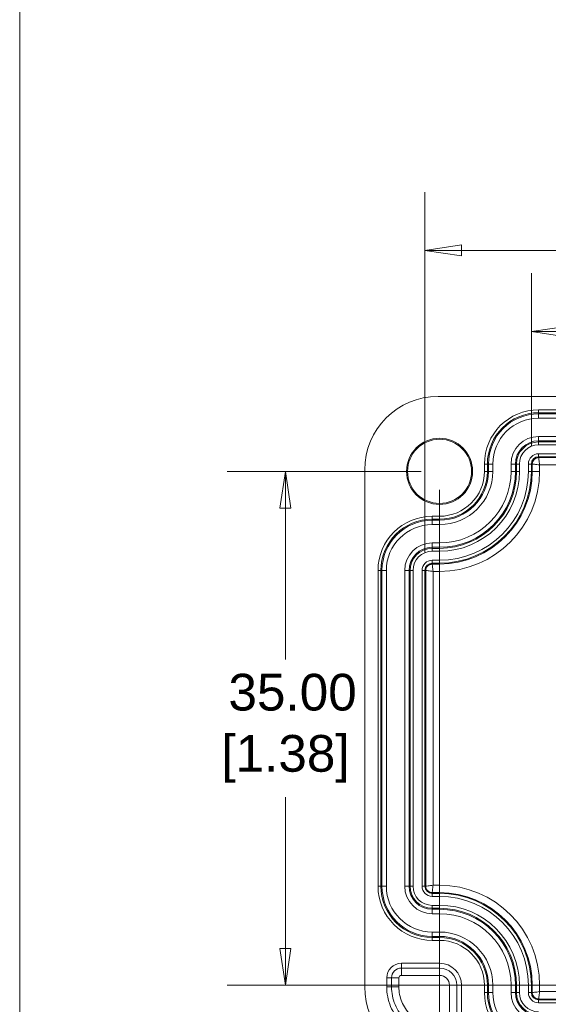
# Model space of a CAD drawing. Header units: millimetres. Extents: x 7 to 342, y 7 to 263.
# Tile 2 of 31: x 11 to 47, y 45 to 112. Entities that reach past the tile are written whole.
import ezdxf

# ---------------------------------------------------------------- set-up
doc = ezdxf.new("R2010")
doc.units = ezdxf.units.MM
doc.header["$LTSCALE"] = 1.25
for name, color, linetype, lineweight in [('Dimension (ANSI)', 7, 'Continuous', 9), ('Sketch Geometry (ANSI)', 7, 'Continuous', 9), ('Visible (ANSI)', 7, 'Continuous', 9), ('Visible Narrow (ANSI)', 7, 'Continuous', 9)]:
    doc.layers.add(name, color=color, linetype=linetype, lineweight=lineweight)
doc.styles.add('Note Text (ANSI)', font='arial.ttf')
doc.dimstyles.new('Default - mm (ANSI)', dxfattribs={"dimscale": 1.25, "dimtxt": 2, "dimasz": 2, "dimexe": 3.175, "dimexo": 1, "dimgap": 0.8, "dimtad": 0, "dimtih": 1, "dimtoh": 1, "dimrnd": 1e-08, "dimzin": 4, "dimdsep": 46, "dimtxsty": 'Note Text (ANSI)', "dimblk": 'Filled-1', "dimcen": 0.09, "dimdle": 10, "dimclrd": 256, "dimclre": 256, "dimclrt": 256, "dimadec": 1, "dimazin": 0, "dimtfac": 1.524, "dimtofl": 0, "dimtmove": 0, "dimatfit": 3, "dimfxl": 0, "dimtolj": 1, "dimtzin": 0, "dimlwd": -1, "dimlwe": -1, "dimarcsym": 0})

# ---------------------------------------------------------------- blocks, each defined once
blk = doc.blocks.new('Borders Default Border')
at = {"layer": 'Sketch Geometry (ANSI)', "flags": 128}
blk.add_lwpolyline([(8.89, 8.89), (8.89, 207.01), (270.51, 207.01), (270.51, 8.89), (8.89, 8.89)], dxfattribs=at)
blk = doc.blocks.new('Filled-1')
at = {"color": 0}
for p, q in [((0, 0), (-1, 0.15)), ((-1, 0.15), (-1, -0.15)), ((-1, 0), (0, 0)), ((-1, -0.15), (0, 0))]:
    blk.add_line(p, q, dxfattribs=at)
at = {"color": 0, "flags": 128}
blk.add_lwpolyline([(-1, -0.15), (0, 0), (-1, 0.15), (-1, -0.15)], dxfattribs=at)
at = {"color": 0}
blk.add_solid([(-1, -0.15), (0, 0), (-1, 0.15), (-1, -0.15)], dxfattribs=at)
blk = doc.blocks.new('*D21')
at = {"layer": 'Defpoints', "color": 0, "transparency": 16777216}
for p in [(39.714, 81.088), (79.714, 46.088), (79.714, 36.43)]:
    blk.add_point(p, dxfattribs=at)
at = {"layer": 'Dimension (ANSI)', "transparency": 16777216}
for p, q in [((39.714, 79.838), (39.714, 32.461)), ((79.714, 44.838), (79.714, 32.461)), ((42.214, 36.43), (53.943, 36.43)), ((77.214, 36.43), (65.486, 36.43))]:
    blk.add_line(p, q, dxfattribs=at)
at = {"layer": 'Dimension (ANSI)', "transparency": 16777216, "xscale": 2.5, "yscale": 2.5, "zscale": 2.5, "rotation": 180}
blk.add_blockref('Filled-1', (39.714, 36.43), dxfattribs=at)
at = {"layer": 'Dimension (ANSI)', "transparency": 16777216, "xscale": 2.5, "yscale": 2.5, "zscale": 2.5}
blk.add_blockref('Filled-1', (79.714, 36.43), dxfattribs=at)
at = {"layer": 'Dimension (ANSI)', "transparency": 16777216, "insert": (59.714, 36.43), "char_height": 2.5, "attachment_point": 5, "style": 'Note Text (ANSI)'}
blk.add_mtext('\\A1; 40.00\\P[1.57]', dxfattribs=at)
blk = doc.blocks.new('*D22')
at = {"layer": 'Defpoints', "color": 0, "transparency": 16777216}
for p in [(29.217, 81.088), (39.714, 81.088), (79.714, 46.088)]:
    blk.add_point(p, dxfattribs=at)
at = {"layer": 'Dimension (ANSI)', "transparency": 16777216}
for p, q in [((38.464, 81.088), (25.249, 81.088)), ((29.217, 78.588), (29.217, 68.278)), ((29.217, 48.588), (29.217, 58.897)), ((78.464, 46.088), (25.249, 46.088))]:
    blk.add_line(p, q, dxfattribs=at)
at = {"layer": 'Dimension (ANSI)', "transparency": 16777216, "xscale": 2.5, "yscale": 2.5, "zscale": 2.5}
for p, rotation in [((29.217, 81.088), 90), ((29.217, 46.088), 270)]:
    blk.add_blockref('Filled-1', p, dxfattribs=dict(at, rotation=rotation))
at = {"layer": 'Dimension (ANSI)', "transparency": 16777216, "insert": (29.217, 63.588), "char_height": 2.5, "attachment_point": 5, "style": 'Note Text (ANSI)'}
blk.add_mtext('\\A1; 35.00\\P[1.38]', dxfattribs=at)
blk = doc.blocks.new('*D23')
at = {"layer": 'Defpoints', "color": 0, "transparency": 16777216}
for p in [(38.718, 96.13), (38.718, 74.338), (80.711, 74.338)]:
    blk.add_point(p, dxfattribs=at)
at = {"layer": 'Dimension (ANSI)', "transparency": 16777216}
for p, q in [((38.718, 75.588), (38.718, 100.099)), ((80.711, 75.588), (80.711, 100.099)), ((41.218, 96.13), (60.059, 96.13)), ((78.211, 96.13), (71.616, 96.13))]:
    blk.add_line(p, q, dxfattribs=at)
at = {"layer": 'Dimension (ANSI)', "transparency": 16777216, "xscale": 2.5, "yscale": 2.5, "zscale": 2.5, "rotation": 180}
blk.add_blockref('Filled-1', (38.718, 96.13), dxfattribs=at)
at = {"layer": 'Dimension (ANSI)', "transparency": 16777216, "xscale": 2.5, "yscale": 2.5, "zscale": 2.5}
blk.add_blockref('Filled-1', (80.711, 96.13), dxfattribs=at)
at = {"layer": 'Dimension (ANSI)', "transparency": 16777216, "insert": (65.837, 96.13), "char_height": 2.5, "attachment_point": 5, "style": 'Note Text (ANSI)'}
blk.add_mtext('\\A1; 41.99\\P[1.65]', dxfattribs=at)
blk = doc.blocks.new('*D25')
at = {"layer": 'Defpoints', "color": 0, "transparency": 16777216}
for p in [(73.461, 90.608), (45.968, 81.588), (73.461, 81.588)]:
    blk.add_point(p, dxfattribs=at)
at = {"layer": 'Dimension (ANSI)', "transparency": 16777216}
for p, q in [((45.968, 82.838), (45.968, 94.577)), ((73.461, 82.838), (73.461, 94.577)), ((48.468, 90.608), (49.621, 90.608)), ((70.961, 90.608), (61.178, 90.608))]:
    blk.add_line(p, q, dxfattribs=at)
at = {"layer": 'Dimension (ANSI)', "transparency": 16777216, "xscale": 2.5, "yscale": 2.5, "zscale": 2.5, "rotation": 180}
blk.add_blockref('Filled-1', (45.968, 90.608), dxfattribs=at)
at = {"layer": 'Dimension (ANSI)', "transparency": 16777216, "xscale": 2.5, "yscale": 2.5, "zscale": 2.5}
blk.add_blockref('Filled-1', (73.461, 90.608), dxfattribs=at)
at = {"layer": 'Dimension (ANSI)', "transparency": 16777216, "insert": (55.399, 90.608), "char_height": 2.5, "attachment_point": 5, "style": 'Note Text (ANSI)'}
blk.add_mtext('\\A1; 27.49\\P[1.08]', dxfattribs=at)

msp = doc.modelspace()

# ---------------------------------------------------------------- linework, layer by layer
at = {"layer": 'Visible (ANSI)'}
for p, q in [((39.6127, 86.1875), (79.8162, 86.1875)), ((34.6144, 45.9858), (34.6144, 81.1892)), ((39.7144, 47.5875), (37.1144, 47.5875)), ((36.1144, 46.5875), (36.1144, 45.9858)), ((41.2144, 43.4875), (41.2144, 46.0875))]:
    msp.add_line(p, q, dxfattribs=at)
for radius in [2.25, 2.1837]:
    msp.add_circle((39.7144, 81.0875), radius, dxfattribs=at)
for centre, radius, start, end in [((37.1144, 46.5875), 1, 90, 180), ((39.7144, 46.0875), 1.5, 0, 90)]:
    msp.add_arc(centre, radius, start, end, dxfattribs=at)
for centre, major_axis in [((39.6162, 81.1858), (-3.538, 3.538)), ((39.6162, 45.9892), (-3.538, -3.538))]:
    msp.add_ellipse(centre, major_axis=major_axis, ratio=0.999315, start_param=5.4981298, end_param=7.0682409, dxfattribs=at)
msp.add_open_spline([(36.1144, 45.9858), (36.1144, 45.7548), (36.1371, 45.5277), (36.1814, 45.3042), (36.2258, 45.0808), (36.2929, 44.8588), (36.3806, 44.647), (36.4683, 44.4352), (36.5756, 44.2344), (36.7023, 44.0443), (36.8291, 43.8542), (36.9767, 43.6742), (37.138, 43.5128), (37.2992, 43.3515), (37.4752, 43.2067), (37.6662, 43.0788), (37.8572, 42.9509), (38.0607, 42.8422), (38.271, 42.7549), (38.4814, 42.6676), (38.7013, 42.6004), (38.9273, 42.5553), (39.1533, 42.5102), (39.3817, 42.4875), (39.6127, 42.4875)], degree=3, knots=[-1, -1, -1, -1, -0.875, -0.875, -0.875, -0.75, -0.75, -0.75, -0.625, -0.625, -0.625, -0.5, -0.5, -0.5, -0.375, -0.375, -0.375, -0.25, -0.25, -0.25, -0.125, -0.125, -0.125, 0, 0, 0, 0], dxfattribs=at)
at = {"layer": 'Visible Narrow (ANSI)'}
for p, q in [((46.4644, 85.2807), (72.9644, 85.2807)), ((46.4644, 85.2807), (46.4644, 85.0808)), ((46.4644, 85.0103), (46.4644, 85.0808)), ((72.9644, 85.0808), (46.4644, 85.0808)), ((46.4644, 85.0103), (72.9644, 85.0103)), ((46.4644, 84.7105), (46.4644, 85.0103)), ((72.9644, 84.7105), (46.4644, 84.7105)), ((46.4644, 83.4645), (72.9644, 83.4645)), ((46.4644, 83.1647), (46.4644, 83.4645)), ((46.4644, 83.1647), (46.4644, 83.0943)), ((72.9644, 83.1647), (46.4644, 83.1647)), ((46.4644, 83.0943), (72.9644, 83.0943)), ((46.4644, 83.0943), (46.4644, 82.8944)), ((72.9644, 82.8944), (46.4644, 82.8944)), ((46.4644, 82.2841), (72.9644, 82.2841)), ((46.4644, 82.2841), (46.4644, 82.0841)), ((72.9644, 82.0841), (46.4644, 82.0841)), ((46.4644, 82.0228), (46.4644, 82.0841)), ((46.4644, 82.0228), (72.9644, 82.0228)), ((42.7713, 81.0875), (42.7713, 81.5875)), ((42.7713, 81.5875), (42.9712, 81.5875)), ((43.0416, 81.5875), (42.9712, 81.5875)), ((42.9712, 81.5875), (42.9712, 81.0875)), ((43.0416, 81.0875), (43.0416, 81.5875)), ((43.3415, 81.5875), (43.0416, 81.5875)), ((43.3415, 81.5875), (43.3415, 81.0875)), ((44.5874, 81.0875), (44.5874, 81.5875)), ((44.8873, 81.5875), (44.5874, 81.5875)), ((44.8873, 81.5875), (44.9577, 81.5875)), ((44.8873, 81.5875), (44.8873, 81.0875)), ((44.9577, 81.0875), (44.9577, 81.5875)), ((44.9577, 81.5875), (45.1576, 81.5875)), ((45.1576, 81.5875), (45.1576, 81.0875)), ((45.7679, 81.0875), (45.7679, 81.5875)), ((45.7679, 81.5875), (45.9679, 81.5875)), ((46.0292, 81.5875), (45.9679, 81.5875)), ((45.9679, 81.5875), (45.9679, 81.0875)), ((46.0292, 81.0875), (46.0292, 81.5875)), ((72.8998, 81.5229), (46.5291, 81.5229)), ((46.5291, 81.5229), (46.5291, 81.0875)), ((42.7713, 81.0875), (42.9712, 81.0875)), ((43.0416, 81.0875), (42.9712, 81.0875)), ((43.3415, 81.0875), (43.0416, 81.0875)), ((44.8873, 81.0875), (44.5874, 81.0875)), ((44.8873, 81.0875), (44.9577, 81.0875)), ((44.9577, 81.0875), (45.1576, 81.0875)), ((45.7679, 81.0875), (45.9679, 81.0875)), ((46.0292, 81.0875), (45.9679, 81.0875)), ((46.5291, 81.0875), (46.0292, 81.0875)), ((39.2144, 78.0307), (39.7144, 78.0307)), ((39.2144, 78.0307), (39.2144, 77.8308)), ((39.2144, 77.7603), (39.2144, 77.8308)), ((39.7144, 77.8308), (39.2144, 77.8308)), ((39.7144, 78.0307), (39.7144, 77.8308)), ((39.7144, 77.7603), (39.7144, 77.8308)), ((39.2144, 77.7603), (39.7144, 77.7603)), ((39.2144, 77.4605), (39.2144, 77.7603)), ((39.7144, 77.4605), (39.2144, 77.4605)), ((39.7144, 77.4605), (39.7144, 77.7603)), ((39.2144, 76.2145), (39.7144, 76.2145)), ((39.2144, 75.9147), (39.2144, 76.2145)), ((39.2144, 75.9147), (39.2144, 75.8443)), ((39.7144, 75.9147), (39.2144, 75.9147)), ((39.2144, 75.8443), (39.7144, 75.8443)), ((39.2144, 75.8443), (39.2144, 75.6444)), ((39.7144, 75.9147), (39.7144, 76.2145)), ((39.7144, 75.9147), (39.7144, 75.8443)), ((39.7144, 75.8443), (39.7144, 75.6444)), ((39.7144, 75.6444), (39.2144, 75.6444)), ((39.2144, 75.0341), (39.7144, 75.0341)), ((39.2144, 75.0341), (39.2144, 74.8341)), ((39.7144, 74.8341), (39.2144, 74.8341)), ((39.2144, 74.7728), (39.2144, 74.8341)), ((39.2144, 74.7728), (39.7144, 74.7728)), ((39.7144, 75.0341), (39.7144, 74.8341)), ((39.7144, 74.7728), (39.7144, 74.8341)), ((39.7144, 74.2729), (39.7144, 74.7728)), ((35.5213, 52.8375), (35.5213, 74.3375)), ((35.7212, 74.3375), (35.5213, 74.3375)), ((35.7916, 74.3375), (35.7212, 74.3375)), ((35.7212, 74.3375), (35.7212, 52.8375)), ((35.7916, 52.8375), (35.7916, 74.3375)), ((36.0915, 74.3375), (35.7916, 74.3375)), ((36.0915, 74.3375), (36.0915, 52.8375)), ((37.3374, 52.8375), (37.3374, 74.3375)), ((37.6373, 74.3375), (37.3374, 74.3375)), ((37.6373, 74.3375), (37.7077, 74.3375)), ((37.6373, 74.3375), (37.6373, 52.8375)), ((37.7077, 52.8375), (37.7077, 74.3375)), ((37.7077, 74.3375), (37.9076, 74.3375)), ((37.9076, 74.3375), (37.9076, 52.8375)), ((38.5179, 52.8375), (38.5179, 74.3375)), ((38.5179, 74.3375), (38.7179, 74.3375)), ((38.7792, 74.3375), (38.7179, 74.3375)), ((38.7179, 74.3375), (38.7179, 52.8375)), ((38.7792, 52.8375), (38.7792, 74.3375)), ((39.2791, 74.2729), (39.2791, 52.9022)), ((39.7144, 74.2729), (39.2791, 74.2729)), ((35.7212, 52.8375), (35.5213, 52.8375)), ((35.7916, 52.8375), (35.7212, 52.8375)), ((36.0915, 52.8375), (35.7916, 52.8375)), ((37.6373, 52.8375), (37.3374, 52.8375)), ((37.6373, 52.8375), (37.7077, 52.8375)), ((37.7077, 52.8375), (37.9076, 52.8375)), ((38.5179, 52.8375), (38.7179, 52.8375)), ((38.7792, 52.8375), (38.7179, 52.8375)), ((39.2144, 52.4023), (39.2144, 52.341)), ((39.7144, 52.4023), (39.2144, 52.4023)), ((39.2144, 52.341), (39.7144, 52.341)), ((39.2144, 52.141), (39.2144, 52.341)), ((39.2791, 52.9022), (39.7144, 52.9022)), ((39.7144, 52.4023), (39.7144, 52.9022)), ((39.7144, 52.4023), (39.7144, 52.341)), ((39.7144, 52.141), (39.7144, 52.341)), ((39.7144, 52.141), (39.2144, 52.141)), ((39.2144, 51.5307), (39.7144, 51.5307)), ((39.2144, 51.3308), (39.2144, 51.5307)), ((39.7144, 51.3308), (39.2144, 51.3308)), ((39.2144, 51.2603), (39.2144, 51.3308)), ((39.2144, 51.2603), (39.7144, 51.2603)), ((39.2144, 51.2603), (39.2144, 50.9605)), ((39.7144, 51.5307), (39.7144, 51.3308)), ((39.7144, 51.2603), (39.7144, 51.3308)), ((39.7144, 51.2603), (39.7144, 50.9605)), ((39.7144, 50.9605), (39.2144, 50.9605)), ((39.2144, 49.7145), (39.7144, 49.7145)), ((39.2144, 49.7145), (39.2144, 49.4147)), ((39.7144, 49.4147), (39.7144, 49.7145)), ((39.2144, 49.4147), (39.2144, 49.3443)), ((39.7144, 49.4147), (39.2144, 49.4147)), ((39.2144, 49.3443), (39.7144, 49.3443)), ((39.2144, 49.3443), (39.2144, 49.1444)), ((39.7144, 49.1444), (39.2144, 49.1444)), ((39.7144, 49.4147), (39.7144, 49.3443)), ((39.7144, 49.3443), (39.7144, 49.1444)), ((37.1144, 47.26), (37.1144, 47.5875)), ((37.1144, 47.26), (39.7144, 47.26)), ((37.1144, 47.26), (37.1144, 46.7619)), ((39.7144, 47.26), (39.7144, 47.5875)), ((39.7144, 47.26), (39.7144, 46.7619)), ((36.442, 46.5875), (36.1144, 46.5875)), ((36.442, 45.9858), (36.442, 46.5875)), ((36.442, 46.5875), (36.9401, 46.5875)), ((36.9401, 46.5875), (36.9401, 45.9858)), ((39.7144, 46.7619), (37.1144, 46.7619)), ((36.442, 45.9858), (36.1144, 45.9858)), ((36.9401, 45.9858), (36.442, 45.9858)), ((40.3888, 43.4875), (40.3888, 46.0875)), ((40.8869, 46.0875), (40.3888, 46.0875)), ((40.8869, 46.0875), (41.2144, 46.0875)), ((40.8869, 46.0875), (40.8869, 43.4875)), ((42.7713, 45.5875), (42.7713, 46.0875)), ((42.9712, 46.0875), (42.7713, 46.0875)), ((43.0416, 46.0875), (42.9712, 46.0875)), ((42.9712, 46.0875), (42.9712, 45.5875)), ((43.0416, 45.5875), (43.0416, 46.0875)), ((43.0416, 46.0875), (43.3415, 46.0875)), ((43.3415, 46.0875), (43.3415, 45.5875)), ((44.5874, 45.5875), (44.5874, 46.0875)), ((44.5874, 46.0875), (44.8873, 46.0875)), ((44.8873, 46.0875), (44.9577, 46.0875)), ((44.8873, 46.0875), (44.8873, 45.5875)), ((44.9577, 45.5875), (44.9577, 46.0875)), ((45.1576, 46.0875), (44.9577, 46.0875)), ((45.1576, 46.0875), (45.1576, 45.5875)), ((45.7679, 45.5875), (45.7679, 46.0875)), ((45.7679, 46.0875), (45.9679, 46.0875)), ((46.0292, 46.0875), (45.9679, 46.0875)), ((45.9679, 46.0875), (45.9679, 45.5875)), ((46.0292, 45.5875), (46.0292, 46.0875)), ((46.0292, 46.0875), (46.5291, 46.0875)), ((46.5291, 46.0875), (46.5291, 45.6522)), ((46.5291, 45.6522), (72.8998, 45.6522)), ((42.9712, 45.5875), (42.7713, 45.5875)), ((43.0416, 45.5875), (42.9712, 45.5875)), ((43.0416, 45.5875), (43.3415, 45.5875)), ((44.5874, 45.5875), (44.8873, 45.5875)), ((44.8873, 45.5875), (44.9577, 45.5875)), ((45.1576, 45.5875), (44.9577, 45.5875)), ((45.7679, 45.5875), (45.9679, 45.5875)), ((46.0292, 45.5875), (45.9679, 45.5875)), ((46.4644, 45.1523), (46.4644, 45.091)), ((72.9644, 45.1523), (46.4644, 45.1523)), ((46.4644, 45.091), (72.9644, 45.091)), ((46.4644, 44.891), (46.4644, 45.091)), ((72.9644, 44.891), (46.4644, 44.891))]:
    msp.add_line(p, q, dxfattribs=at)
for centre, radius, start, end in [((46.4644, 81.5875), 3.6931, 90, 180), ((46.4644, 81.5875), 3.4933, 90, 180), ((46.4644, 81.5875), 3.4228, 90, 180), ((46.4644, 81.5875), 3.123, 90, 180), ((46.4644, 81.5875), 1.877, 90, 180), ((46.4644, 81.5875), 1.5772, 90, 180), ((46.4644, 81.5875), 1.5067, 90, 180), ((46.4644, 81.5875), 1.3069, 90, 180), ((46.4644, 81.5875), 0.6965, 90, 180), ((46.4644, 81.5875), 0.4966, 90, 180), ((39.7144, 81.0875), 3.0569, 270, 0), ((39.7144, 81.0875), 3.2567, 270, 0), ((39.7144, 81.0875), 3.3272, 270, 0), ((39.7144, 81.0875), 3.627, 270, 0), ((39.7144, 81.0875), 4.873, 270, 0), ((39.7144, 81.0875), 5.2433, 270, 0), ((39.7144, 81.0875), 5.1728, 270, 0), ((39.7144, 81.0875), 5.4431, 270, 0), ((39.7144, 81.0875), 6.0535, 270, 0), ((39.7144, 81.0875), 6.8147, 270, 0), ((39.7144, 81.0875), 6.2534, 270, 0), ((39.7144, 81.0875), 6.3147, 270, 0), ((39.2144, 74.3375), 3.6931, 90, 180), ((39.2144, 74.3375), 3.4933, 90, 180), ((39.2144, 74.3375), 3.4228, 90, 180), ((39.2144, 74.3375), 3.123, 90, 180), ((39.2144, 74.3375), 1.877, 90, 180), ((39.2144, 74.3375), 1.5772, 90, 180), ((39.2144, 74.3375), 1.5067, 90, 180), ((39.2144, 74.3375), 1.3069, 90, 180), ((39.2144, 74.3375), 0.6965, 90, 180), ((39.2144, 74.3375), 0.4966, 90, 180), ((39.2144, 52.8375), 3.6931, 180, 270), ((39.2144, 52.8375), 3.4933, 180, 270), ((39.2144, 52.8375), 3.4228, 180, 270), ((39.2144, 52.8375), 3.123, 180, 270), ((39.2144, 52.8375), 1.877, 180, 270), ((39.2144, 52.8375), 1.5772, 180, 270), ((39.2144, 52.8375), 1.5067, 180, 270), ((39.2144, 52.8375), 1.3069, 180, 270), ((39.2144, 52.8375), 0.6965, 180, 270), ((39.2144, 52.8375), 0.4966, 180, 270), ((39.7144, 46.0875), 6.8147, 0, 90), ((39.7144, 46.0875), 6.3147, 0, 90), ((39.7144, 46.0875), 6.2534, 0, 90), ((39.7144, 46.0875), 6.0535, 0, 90), ((39.7144, 46.0875), 5.4431, 0, 90), ((39.7144, 46.0875), 5.2433, 0, 90), ((39.7144, 46.0875), 5.1728, 0, 90), ((39.7144, 46.0875), 4.873, 0, 90), ((39.7144, 46.0875), 3.627, 0, 90), ((39.7144, 46.0875), 3.3272, 0, 90), ((39.7144, 46.0875), 3.2567, 0, 90), ((39.7144, 46.0875), 3.0569, 0, 90), ((37.1144, 46.5875), 0.6725, 90, 180), ((39.7144, 46.0875), 1.1725, 0, 90), ((37.1144, 46.5875), 0.1744, 90, 180), ((39.7144, 46.0875), 0.6744, 0, 90), ((46.4644, 45.5875), 3.6931, 180, 270), ((46.4644, 45.5875), 3.4933, 180, 270), ((46.4644, 45.5875), 3.4228, 180, 270), ((46.4644, 45.5875), 3.123, 180, 270), ((46.4644, 45.5875), 1.877, 180, 270), ((46.4644, 45.5875), 1.5772, 180, 270), ((46.4644, 45.5875), 1.5067, 180, 270), ((46.4644, 45.5875), 1.3069, 180, 270), ((46.4644, 45.5875), 0.6965, 180, 270), ((46.4644, 45.5875), 0.4966, 180, 270)]:
    msp.add_arc(centre, radius, start, end, dxfattribs=at)
for points, knots in [([(46.0292, 81.5875), (46.0292, 81.6447), (46.0409, 81.7014), (46.0627, 81.754), (46.0845, 81.8066), (46.1164, 81.855), (46.1567, 81.8953), (46.197, 81.9356), (46.2454, 81.9674), (46.2979, 81.9892), (46.3242, 82.0001), (46.3516, 82.0085), (46.3795, 82.0142), (46.4074, 82.0198), (46.4359, 82.0228), (46.4644, 82.0228)], [-1, -1, -1, -1, -0.75, -0.75, -0.75, -0.5, -0.5, -0.5, -0.25, -0.25, -0.25, -0.125, -0.125, -0.125, 0, 0, 0, 0]), ([(46.5291, 81.5229), (46.5123, 81.6527), (46.4957, 81.781), (46.4838, 81.8733), (46.4778, 81.9195), (46.473, 81.9563), (46.4697, 81.9818), (46.4664, 82.0074), (46.4646, 82.0217), (46.4644, 82.0228)], [-1, -1, -1, -1, -0.5, -0.5, -0.5, -0.25, -0.25, -0.25, 0, 0, 0, 0]), ([(46.5291, 81.5229), (46.3993, 81.5397), (46.271, 81.5563), (46.1786, 81.5682), (46.0863, 81.5801), (46.0314, 81.5872), (46.0292, 81.5875)], [-1, -1, -1, -1, -0.5, -0.5, -0.5, 0, 0, 0, 0]), ([(38.7792, 74.3375), (38.7792, 74.3661), (38.7821, 74.3946), (38.7878, 74.4225), (38.7935, 74.4504), (38.8018, 74.4777), (38.8127, 74.504), (38.8345, 74.5566), (38.8664, 74.605), (38.9067, 74.6453), (38.947, 74.6856), (38.9954, 74.7174), (39.0479, 74.7392), (39.0742, 74.7501), (39.1016, 74.7585), (39.1295, 74.7642), (39.1574, 74.7698), (39.1859, 74.7728), (39.2144, 74.7728)], [-1, -1, -1, -1, -0.875, -0.875, -0.875, -0.75, -0.75, -0.75, -0.5, -0.5, -0.5, -0.25, -0.25, -0.25, -0.125, -0.125, -0.125, 0, 0, 0, 0]), ([(39.2791, 74.2729), (39.2707, 74.3378), (39.2624, 74.4023), (39.2546, 74.4621), (39.2469, 74.522), (39.2397, 74.5772), (39.2338, 74.6233), (39.2278, 74.6695), (39.223, 74.7063), (39.2197, 74.7318), (39.2164, 74.7574), (39.2146, 74.7717), (39.2144, 74.7728)], [-1, -1, -1, -1, -0.75, -0.75, -0.75, -0.5, -0.5, -0.5, -0.25, -0.25, -0.25, 0, 0, 0, 0]), ([(39.2791, 74.2729), (39.1493, 74.2897), (39.021, 74.3063), (38.9286, 74.3182), (38.8825, 74.3242), (38.8457, 74.3289), (38.8201, 74.3322), (38.7946, 74.3355), (38.7803, 74.3374), (38.7792, 74.3375)], [-1, -1, -1, -1, -0.5, -0.5, -0.5, -0.25, -0.25, -0.25, 0, 0, 0, 0]), ([(39.2791, 52.9022), (39.1493, 52.8854), (39.021, 52.8688), (38.9286, 52.8569), (38.8363, 52.8449), (38.7814, 52.8378), (38.7792, 52.8375)], [-1, -1, -1, -1, -0.5, -0.5, -0.5, 0, 0, 0, 0]), ([(39.2144, 52.4023), (39.1859, 52.4023), (39.1574, 52.4052), (39.1295, 52.4109), (39.0458, 52.4279), (38.9671, 52.4694), (38.9067, 52.5298), (38.8664, 52.5701), (38.8345, 52.6184), (38.8127, 52.671), (38.8018, 52.6973), (38.7935, 52.7247), (38.7878, 52.7526), (38.7821, 52.7805), (38.7792, 52.809), (38.7792, 52.8375)], [-1, -1, -1, -1, -0.875, -0.875, -0.875, -0.5, -0.5, -0.5, -0.25, -0.25, -0.25, -0.125, -0.125, -0.125, 0, 0, 0, 0]), ([(39.2144, 52.4023), (39.2146, 52.4034), (39.2164, 52.4177), (39.223, 52.4688), (39.2278, 52.5056), (39.2397, 52.5979), (39.2469, 52.6531), (39.2624, 52.7728), (39.2707, 52.8373), (39.2791, 52.9022)], [0, 0, 0, 0, 0.25, 0.25, 0.5, 0.5, 0.75, 0.75, 1, 1, 1, 1]), ([(39.6127, 42.815), (39.5095, 42.815), (39.4042, 42.8202), (39.3013, 42.8304), (39.1983, 42.8405), (39.0962, 42.8557), (38.995, 42.8757), (38.7925, 42.9159), (38.5912, 42.9768), (38.3993, 43.0563), (38.3992, 43.0563), (38.3992, 43.0563), (38.3992, 43.0563), (38.2073, 43.1358), (38.0252, 43.233), (37.8529, 43.3479), (37.8529, 43.3479), (37.8529, 43.3479), (37.8529, 43.3479), (37.6806, 43.4629), (37.5174, 43.5967), (37.3712, 43.7428), (37.3712, 43.7428), (37.3712, 43.7428), (37.3712, 43.7428), (37.2249, 43.889), (37.0937, 44.0485), (36.9778, 44.2216), (36.9778, 44.2216), (36.9778, 44.2216), (36.9778, 44.2216), (36.8619, 44.3948), (36.7633, 44.5792), (36.6842, 44.7698), (36.6842, 44.7698), (36.6842, 44.7699), (36.6842, 44.7699), (36.6051, 44.9605), (36.5446, 45.16), (36.5038, 45.3647), (36.4629, 45.5695), (36.442, 45.7765), (36.442, 45.9858)], [0, 0, 0, 0, 0.0625, 0.0625, 0.0625, 0.1249859, 0.1249859, 0.1249859, 0.2499818, 0.2499818, 0.2499818, 0.25, 0.25, 0.25, 0.3749884, 0.3749884, 0.3749884, 0.375, 0.375, 0.375, 0.5, 0.5, 0.5, 0.5000045, 0.5000045, 0.5000045, 0.625, 0.625, 0.625, 0.6250116, 0.6250116, 0.6250116, 0.75, 0.75, 0.75, 0.7500245, 0.7500245, 0.7500245, 0.875, 0.875, 0.875, 1, 1, 1, 1]), ([(36.9401, 45.9858), (36.9401, 45.6329), (37.0109, 45.2822), (37.1442, 44.9608), (37.2109, 44.8001), (37.294, 44.6447), (37.3917, 44.4987), (37.4894, 44.3528), (37.6, 44.2183), (37.7233, 44.0951), (37.8465, 43.9719), (37.9841, 43.8592), (38.1293, 43.7623), (38.2745, 43.6654), (38.428, 43.5835), (38.5898, 43.5165), (38.7516, 43.4495), (38.9213, 43.3982), (39.092, 43.3643), (39.2627, 43.3304), (39.4362, 43.3131), (39.6127, 43.3131)], [0, 0, 0, 0, 0.25, 0.25, 0.25, 0.375, 0.375, 0.375, 0.5, 0.5, 0.5, 0.625, 0.625, 0.625, 0.75, 0.75, 0.75, 0.875, 0.875, 0.875, 1, 1, 1, 1]), ([(46.0292, 45.5875), (46.0303, 45.5877), (46.0446, 45.5895), (46.0957, 45.5961), (46.1325, 45.6009), (46.2248, 45.6128), (46.28, 45.62), (46.3997, 45.6354), (46.4642, 45.6438), (46.5291, 45.6522)], [0, 0, 0, 0, 0.25, 0.25, 0.5, 0.5, 0.75, 0.75, 1, 1, 1, 1]), ([(46.4644, 45.1523), (46.4646, 45.1534), (46.4664, 45.1677), (46.473, 45.2188), (46.4778, 45.2556), (46.4897, 45.3479), (46.4969, 45.4031), (46.5124, 45.5228), (46.5207, 45.5873), (46.5291, 45.6522)], [0, 0, 0, 0, 0.25, 0.25, 0.5, 0.5, 0.75, 0.75, 1, 1, 1, 1]), ([(46.4644, 45.1523), (46.4359, 45.1523), (46.4074, 45.1552), (46.3795, 45.1609), (46.3516, 45.1665), (46.3242, 45.1749), (46.2979, 45.1858), (46.2454, 45.2076), (46.197, 45.2395), (46.1567, 45.2798), (46.1164, 45.3201), (46.0845, 45.3684), (46.0627, 45.421), (46.0518, 45.4473), (46.0435, 45.4747), (46.0378, 45.5026), (46.0321, 45.5305), (46.0292, 45.559), (46.0292, 45.5875)], [-1, -1, -1, -1, -0.875, -0.875, -0.875, -0.75, -0.75, -0.75, -0.5, -0.5, -0.5, -0.25, -0.25, -0.25, -0.125, -0.125, -0.125, 0, 0, 0, 0])]:
    msp.add_open_spline(points, degree=3, knots=knots, dxfattribs=at)

# ---------------------------------------------------------------- block references
at = {"xscale": 1.25, "yscale": 1.25, "zscale": 1.25}
msp.add_blockref('Borders Default Border', (0, 0), dxfattribs=at)

# ---------------------------------------------------------------- dimensions: what is measured, and where the dimension line sits
at = {"layer": 'Dimension (ANSI)'}
dim = msp.add_linear_dim(base=(38.7179, 96.1305), p1=(80.711, 74.3375), p2=(38.7179, 74.3375), text=' <>\\X[1.65]', dimstyle='Default - mm (ANSI)', override={"dimgap": 0.8, "dimtih": 0, "dimtoh": 0, "dimdec": 2, "dimpost": '\\X', "dimtol": 0, "dimlim": 0, "dimtp": 0, "dimtm": 0, "dimtdec": 2, "dimatfit": 1}, dxfattribs=at)
dim.commit()
dim.dimension.update_dxf_attribs({"geometry": '*D23', "text_midpoint": (65.8372, 96.1305), "dimtype": 160})
for base, p1, p2, angle, text, override, picture, middle in [((73.461, 90.6081), (45.9679, 81.5875), (73.461, 81.5875), 180, ' <>\\X[1.08]', {"dimgap": 0.8, "dimtih": 0, "dimtoh": 0, "dimdec": 2, "dimpost": '\\X', "dimtol": 0, "dimlim": 0, "dimtp": 0, "dimtm": 0, "dimtdec": 2, "dimatfit": 1}, '*D25', (55.3993, 90.6081)), ((29.2173, 81.0875), (79.7144, 46.0875), (39.7144, 81.0875), 90, ' <>\\X[1.38]', {"dimgap": 0.8, "dimdec": 2, "dimpost": '\\X', "dimtol": 0, "dimlim": 0, "dimtp": 0, "dimtm": 0, "dimtdec": 2, "dimatfit": 1}, '*D22', (29.2173, 63.5875)), ((79.7144, 36.4302), (39.7144, 81.0875), (79.7144, 46.0875), 180, ' <>\\X[1.57]', {"dimgap": 0.8, "dimtih": 0, "dimtoh": 0, "dimdec": 2, "dimpost": '\\X', "dimtol": 0, "dimlim": 0, "dimtp": 0, "dimtm": 0, "dimtdec": 2, "dimatfit": 1}, '*D21', (59.7144, 36.4302))]:
    dim = msp.add_linear_dim(base=base, p1=p1, p2=p2, angle=angle, text=text, dimstyle='Default - mm (ANSI)', override=override, dxfattribs=at)
    dim.commit()
    dim.dimension.update_dxf_attribs({"geometry": picture, "text_midpoint": middle, "dimtype": 160})

doc.saveas('drawing.dxf')
